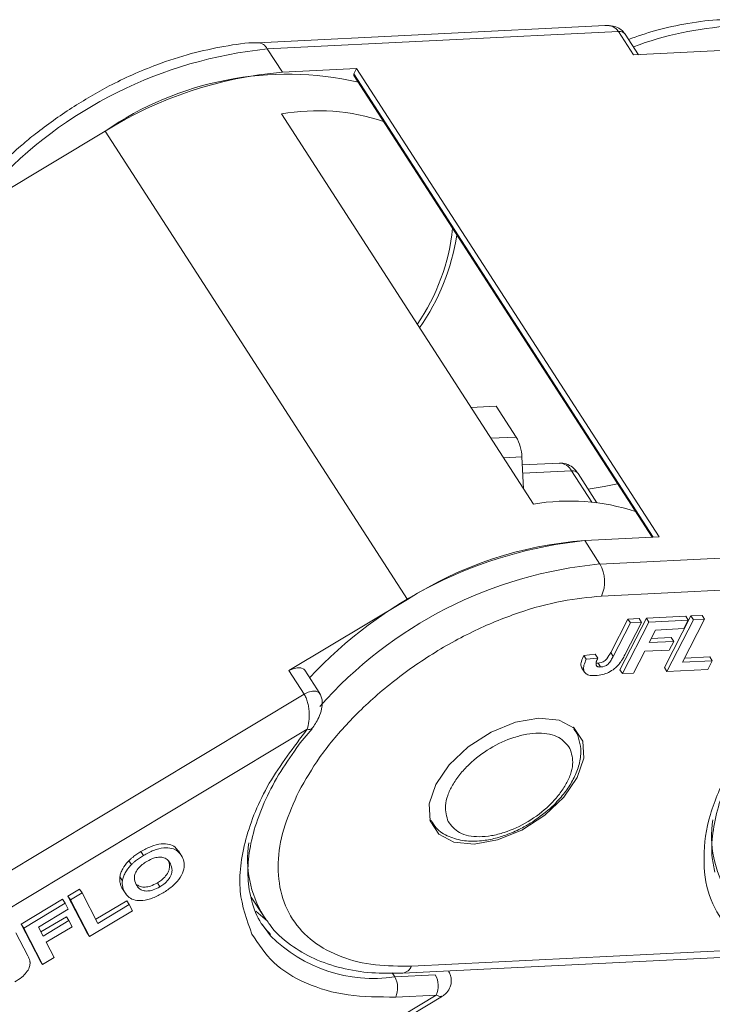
# Model space of a CAD drawing. Header units: millimetres. Extents: x 3378 to 3879, y -297 to 55.
# Tile 22 of 31: x 3661 to 3682, y -1 to 29. Entities that reach past the tile are written whole.
import ezdxf

# ---------------------------------------------------------------- set-up
doc = ezdxf.new("R2010")
doc.units = ezdxf.units.MM

msp = doc.modelspace()

# ---------------------------------------------------------------- linework, layer by layer
at = {"color": 7, "linetype": 'Continuous', "lineweight": 15}
for p, q in [((3678.843, 29.285), (3668.099, 28.753)), ((3668.396, 28.561), (3679.259, 29.099)), ((3679.259, 29.099), (3679.727, 28.375)), ((3679.875, 28.382), (3679.465, 29.018)), ((3668.863, 27.837), (3668.396, 28.561)), ((3679.727, 28.375), (3683.216, 28.547)), ((3671.16, 27.951), (3668.863, 27.837)), ((3671.073, 27.742), (3680.297, 13.452)), ((3671.16, 27.951), (3671.076, 27.786)), ((3680.327, 13.453), (3671.076, 27.786)), ((3680.511, 13.462), (3671.16, 27.951)), ((3676.626, 14.477), (3668.833, 26.551)), ((3659.716, 23.813), (3663.379, 26.016)), ((3663.379, 26.016), (3672.731, 11.527)), ((3674.693, 17.471), (3675.475, 17.51)), ((3676.093, 16.553), (3675.475, 17.51)), ((3675.311, 16.514), (3676.093, 16.553)), ((3676.272, 15.939), (3675.701, 15.91)), ((3676.321, 14.949), (3676.272, 15.939)), ((3677.433, 15.747), (3676.285, 15.69)), ((3676.297, 15.432), (3677.804, 15.507)), ((3677.804, 15.507), (3678.429, 14.539)), ((3678.593, 14.522), (3678.01, 15.426)), ((3678.215, 13.349), (3680.511, 13.462)), ((3678.682, 12.624), (3678.215, 13.349)), ((3689.545, 13.162), (3678.682, 12.624)), ((3678.731, 11.63), (3689.213, 12.149)), ((3672.731, 11.527), (3669.067, 9.325)), ((3680.121, 10.951), (3681.34, 11.011)), ((3680.68, 9.421), (3681.5, 11.019)), ((3681.34, 11.011), (3681.418, 10.891)), ((3681.5, 11.019), (3681.845, 11.036)), ((3681.5, 11.019), (3681.578, 10.899)), ((3681.845, 11.036), (3681.923, 10.916)), ((3679.017, 9.888), (3679.548, 10.923)), ((3679.095, 9.767), (3679.626, 10.802)), ((3679.301, 9.353), (3680.121, 10.951)), ((3679.379, 9.232), (3680.199, 10.83)), ((3679.971, 10.819), (3679.454, 9.811)), ((3679.548, 10.923), (3679.893, 10.94)), ((3679.548, 10.923), (3679.626, 10.802)), ((3679.626, 10.802), (3679.971, 10.819)), ((3679.893, 10.94), (3679.971, 10.819)), ((3680.121, 10.951), (3680.199, 10.83)), ((3680.199, 10.83), (3681.418, 10.891)), ((3680.757, 9.3), (3681.578, 10.899)), ((3681.923, 10.916), (3681.239, 9.584)), ((3681.418, 10.891), (3681.281, 10.624)), ((3681.578, 10.899), (3681.923, 10.916)), ((3680.407, 10.581), (3680.208, 10.192)), ((3681.281, 10.624), (3680.407, 10.581)), ((3680.208, 10.192), (3680.967, 10.229)), ((3680.273, 10.32), (3680.889, 10.35)), ((3680.967, 10.229), (3680.83, 9.963)), ((3680.889, 10.35), (3680.967, 10.229)), ((3678.185, 9.797), (3678.541, 9.834)), ((3678.185, 9.797), (3678.263, 9.676)), ((3678.541, 9.834), (3678.619, 9.714)), ((3679.095, 9.767), (3679.017, 9.888)), ((3680.071, 9.925), (3679.724, 9.249)), ((3680.83, 9.963), (3680.071, 9.925)), ((3681.305, 9.712), (3682.081, 9.75)), ((3682.081, 9.75), (3682.159, 9.629)), ((3678.619, 9.714), (3678.263, 9.676)), ((3678.625, 9.559), (3678.703, 9.438)), ((3681.239, 9.584), (3682.159, 9.629)), ((3682.159, 9.629), (3682.022, 9.363)), ((3669.067, 9.325), (3669.535, 8.6)), ((3670.022, 8.613), (3669.554, 9.337)), ((3678.128, 9.403), (3678.206, 9.283)), ((3679.301, 9.353), (3679.379, 9.232)), ((3679.724, 9.249), (3679.379, 9.232)), ((3680.68, 9.421), (3680.757, 9.3)), ((3682.022, 9.363), (3680.757, 9.3)), ((3669.535, 8.6), (3658.13, 1.743)), ((3658.629, 0.898), (3669.633, 7.514)), ((3677.854, 7.581), (3677.897, 7.521)), ((3677.897, 7.521), (3677.862, 7.575)), ((3677.897, 7.521), (3677.939, 7.448)), ((3673.453, 4.669), (3673.423, 4.721)), ((3673.426, 4.711), (3673.461, 4.658)), ((3664.488, 3.728), (3664.566, 3.607)), ((3665.724, 3.629), (3665.647, 3.75)), ((3664.114, 3.445), (3664.192, 3.324)), ((3663.836, 2.943), (3663.914, 2.822)), ((3664.996, 2.759), (3665.074, 2.638)), ((3662.23, 2.351), (3662.592, 2.569)), ((3662.308, 2.23), (3662.67, 2.448)), ((3662.592, 2.569), (3662.67, 2.448)), ((3662.67, 2.448), (3663.159, 1.505)), ((3663.901, 2.605), (3663.979, 2.484)), ((3663.94, 2.54), (3664.018, 2.42)), ((3660.783, 1.481), (3662.063, 2.25)), ((3662.063, 2.25), (3662.141, 2.129)), ((3662.816, 1.22), (3662.23, 2.351)), ((3662.23, 2.351), (3662.308, 2.23)), ((3662.894, 1.099), (3662.308, 2.23)), ((3663.092, 1.633), (3664.047, 2.207)), ((3664.047, 2.207), (3664.124, 2.086)), ((3667.901, 2.318), (3668.275, 1.738)), ((3660.861, 1.36), (3662.141, 2.129)), ((3662.238, 1.941), (3661.321, 1.389)), ((3662.141, 2.129), (3662.238, 1.941)), ((3664.222, 1.897), (3662.894, 1.099)), ((3663.159, 1.505), (3664.124, 2.086)), ((3664.124, 2.086), (3664.222, 1.897)), ((3668.405, 1.577), (3668.046, 1.887)), ((3661.397, 1.241), (3662.182, 1.713)), ((3661.463, 1.114), (3662.26, 1.593)), ((3662.182, 1.713), (3662.26, 1.593)), ((3662.26, 1.593), (3662.358, 1.404)), ((3668.346, 1.633), (3668.275, 1.738)), ((3661.369, 0.349), (3660.783, 1.481)), ((3660.783, 1.481), (3660.861, 1.36)), ((3661.447, 0.229), (3660.861, 1.36)), ((3661.321, 1.389), (3661.463, 1.114)), ((3662.358, 1.404), (3661.561, 0.925)), ((3662.816, 1.22), (3662.894, 1.099)), ((3668.5, 1.122), (3668.244, 1.462)), ((3660.621, 1.216), (3660.99, 0.503)), ((3661.561, 0.925), (3661.809, 0.446)), ((3672.86, 0.186), (3683.143, 0.695)), ((3661.369, 0.349), (3661.447, 0.229)), ((3661.809, 0.446), (3661.447, 0.229)), ((3672.583, -0.034), (3683.107, 0.487)), ((3674.002, 0.027), (3673.996, 0.036)), ((3673.996, 0.036), (3674.002, 0.027)), ((3672.258, -0.028), (3672.337, -0.151)), ((3673.591, -0.089), (3672.337, -0.151)), ((3662.826, -7.202), (3673.622, -0.711)), ((3662.877, -7.322), (3673.816, -0.745)), ((3673.622, -0.711), (3672.368, -0.773))]:
    msp.add_line(p, q, dxfattribs=at)
at = {"color": 7, "linetype": 'Continuous', "lineweight": 15, "flags": 128}
for points in [[(3679.229, 15.106), (3678.815, 15.02), (3678.323, 14.941)], [(3669.554, 9.337), (3669.522, 9.373), (3669.437, 9.412), (3669.325, 9.416), (3669.197, 9.386), (3669.067, 9.325)], [(3669.535, 8.6), (3669.664, 8.662), (3669.792, 8.692), (3669.905, 8.687), (3669.99, 8.648), (3670.024, 8.61)], [(3677.984, 6.016), (3677.568, 5.409), (3676.978, 4.85), (3676.273, 4.394), (3675.52, 4.087), (3674.795, 3.958), (3674.168, 4.02), (3673.7, 4.267), (3673.437, 4.674), (3673.405, 5.202), (3673.607, 5.8), (3674.023, 6.408), (3674.613, 6.967), (3675.318, 7.422), (3676.071, 7.729), (3676.796, 7.858), (3677.423, 7.796), (3677.892, 7.549), (3678.154, 7.142), (3678.186, 6.614), (3677.984, 6.016)]]:
    msp.add_lwpolyline(points, dxfattribs=at)
at = {"color": 7, "linetype": 'Continuous', "lineweight": 15}
for centre, radius, start, end in [((3683.453, 18.535), 10.76, 93.7576, 110.3133), ((3679.296, 28.891), 0.211, 36.974, 100.011), ((3668.092, 28.416), 0.337, 25.5699, 88.933), ((3669.773, 15.144), 13.487, 95.8602, 137.1461), ((3669.874, 15.628), 12.251, 94.7299, 122.0133), ((3669.007, 17.908), 9.869, 77.0902, 124.7637), ((3671.112, 27.762), 0.0433, 146.4779, 207.8845), ((3669.953, 20.14), 6.507, 71.748, 99.9081), ((3667.75, 23.664), 6.41, 325.553, 354.1508), ((3667.444, 23.868), 6.897, 325.1848, 351.1483), ((3675.003, 15.901), 1.27, 1.6929, 30.8826), ((3677.411, 15.305), 0.443, 27.2197, 87.1444), ((3677.837, 15.288), 0.221, 38.5302, 98.4549), ((3677.746, 8.067), 6.507, 71.748, 99.9081), ((3679.592, -0.068), 13.487, 95.8602, 137.1461), ((3679.069, 1.61), 11.77, 94.161, 122.5822), ((3679.93, -0.543), 13.227, 95.4145, 138.5458), ((3677.747, 12.08), 1.082, 335.4428, 30.2318), ((3669.689, 7.63), 0.129, 244.0851, 313.3033), ((3685.56, 4.211), 3.422, 171.6495, 211.0055), ((3671.208, 3.501), 3.422, 171.6495, 211.0055), ((3671.674, 4.271), 4.471, 224.768, 278.5197), ((3672.53, 0.317), 0.355, 278.726, 338.441), ((3671.753, -0.492), 0.676, 335.4428, 30.2318), ((3673.007, -0.43), 0.676, 335.4428, 30.2318)]:
    msp.add_arc(centre, radius, start, end, dxfattribs=at)
for points, knots in [([(3679.461, 29.024), (3679.431, 29.061), (3679.377, 29.131), (3679.251, 29.215), (3679.072, 29.283), (3678.924, 29.284), (3678.84, 29.285)], [0, 0, 0, 0, 0.206269, 0.38248, 0.648247, 1, 1, 1, 1]), ([(3679.259, 29.099), (3679.234, 29.131), (3679.183, 29.196), (3679.074, 29.255), (3678.959, 29.286), (3678.88, 29.284), (3678.843, 29.282)], [0, 0, 0, 0, 0.2590884, 0.5297243, 0.7801504, 1, 1, 1, 1]), ([(3682.45, 29.462), (3682.441, 29.462), (3682.11, 29.466), (3681.421, 29.358), (3680.465, 29.166), (3679.846, 28.953), (3679.568, 28.857)], [0, 0, 0, 0, 0.0104294, 0.3711195, 0.7186308, 1, 1, 1, 1]), ([(3668.098, 28.751), (3668.088, 28.751), (3667.758, 28.756), (3667.069, 28.65), (3666.037, 28.432), (3665.079, 28.12), (3664.231, 27.771), (3663.341, 27.344), (3662.733, 26.974), (3662.35, 26.74)], [0, 0, 0, 0, 0.005232, 0.186186, 0.360529, 0.541086, 0.673021, 0.794048, 1, 1, 1, 1]), ([(3662.35, 26.74), (3661.968, 26.479), (3661.431, 26.113), (3660.706, 25.509), (3660.197, 25.049), (3659.868, 24.691), (3659.736, 24.548)], [0, 0, 0, 0, 0.397529, 0.558492, 0.823776, 1, 1, 1, 1]), ([(3678.006, 15.422), (3677.978, 15.464), (3677.911, 15.568), (3677.75, 15.683), (3677.576, 15.753), (3677.469, 15.74), (3677.437, 15.736)], [0, 0, 0, 0, 0.216234, 0.535795, 0.860612, 1, 1, 1, 1]), ([(3678.731, 11.63), (3678.33, 11.592), (3677.504, 11.514), (3676.143, 11.136), (3674.721, 10.551), (3673.313, 9.756), (3672.008, 8.8), (3670.889, 7.745), (3669.985, 6.661), (3669.573, 5.94), (3669.373, 5.59)], [0, 0, 0, 0, 0.116516, 0.240011, 0.368641, 0.5, 0.631359, 0.759989, 0.883484, 1, 1, 1, 1]), ([(3678.135, 9.407), (3678.123, 9.426), (3678.088, 9.481), (3678.106, 9.62), (3678.158, 9.735), (3678.185, 9.797)], [0, 0, 0, 0, 0.194074, 0.569846, 1, 1, 1, 1]), ([(3678.625, 9.559), (3678.656, 9.562), (3678.707, 9.567), (3678.783, 9.595), (3678.847, 9.636), (3678.937, 9.736), (3678.982, 9.822), (3679.017, 9.888)], [0, 0, 0, 0, 0.184762, 0.299719, 0.415222, 0.547977, 1, 1, 1, 1]), ([(3679.095, 9.767), (3679.073, 9.728), (3679.03, 9.648), (3678.964, 9.549), (3678.884, 9.486), (3678.813, 9.454), (3678.752, 9.441), (3678.714, 9.439), (3678.703, 9.438)], [0, 0, 0, 0, 0.2722235, 0.5466231, 0.6591264, 0.7710806, 0.9347916, 1, 1, 1, 1]), ([(3679.454, 9.811), (3679.442, 9.79), (3679.42, 9.747), (3679.387, 9.69), (3679.356, 9.639), (3679.326, 9.594), (3679.295, 9.55), (3679.271, 9.52), (3679.259, 9.506)], [0, 0, 0, 0, 0.20827, 0.416707, 0.561481, 0.706573, 0.852825, 1, 1, 1, 1]), ([(3678.544, 9.171), (3678.471, 9.171), (3678.348, 9.173), (3678.225, 9.241), (3678.17, 9.347), (3678.182, 9.498), (3678.235, 9.614), (3678.263, 9.676)], [0, 0, 0, 0, 0.24093, 0.409491, 0.578642, 0.775105, 1, 1, 1, 1]), ([(3679.259, 9.506), (3679.219, 9.465), (3679.131, 9.375), (3678.957, 9.267), (3678.749, 9.19), (3678.618, 9.178), (3678.544, 9.171)], [0, 0, 0, 0, 0.206429, 0.456722, 0.693973, 1, 1, 1, 1]), ([(3678.564, 9.517), (3678.563, 9.529), (3678.562, 9.554), (3678.57, 9.591), (3678.582, 9.625), (3678.593, 9.654), (3678.605, 9.684), (3678.614, 9.704), (3678.619, 9.714)], [0, 0, 0, 0, 0.205288, 0.416473, 0.561717, 0.70725, 0.853541, 1, 1, 1, 1]), ([(3678.703, 9.438), (3678.689, 9.438), (3678.659, 9.437), (3678.625, 9.445), (3678.6, 9.458), (3678.582, 9.473), (3678.57, 9.493), (3678.566, 9.509), (3678.564, 9.517)], [0, 0, 0, 0, 0.199415, 0.404779, 0.549305, 0.697938, 0.847272, 1, 1, 1, 1]), ([(3678.566, 9.564), (3678.58, 9.561), (3678.598, 9.558), (3678.62, 9.559), (3678.625, 9.559)], [0, 0, 0, 0, 0.7460011, 1, 1, 1, 1]), ([(3682.242, 3.088), (3682.208, 3.234), (3682.123, 3.604), (3682.156, 4.286), (3682.32, 5.099), (3682.632, 5.946), (3683.076, 6.804), (3683.638, 7.649), (3684.303, 8.468), (3684.934, 9.133), (3685.361, 9.512), (3685.508, 9.643)], [0, 0, 0, 0, 0.083598, 0.211712, 0.337016, 0.460868, 0.583458, 0.704213, 0.820912, 0.937959, 1, 1, 1, 1]), ([(3669.633, 7.514), (3669.653, 7.592), (3669.691, 7.748), (3669.697, 7.997), (3669.676, 8.199), (3669.644, 8.349), (3669.599, 8.488), (3669.556, 8.564), (3669.535, 8.6)], [0, 0, 0, 0, 0.247995, 0.498151, 0.630033, 0.748815, 0.87713, 1, 1, 1, 1]), ([(3669.774, 7.532), (3669.812, 7.581), (3669.89, 7.683), (3669.999, 7.888), (3670.08, 8.118), (3670.102, 8.331), (3670.082, 8.494), (3670.044, 8.569), (3670.024, 8.61)], [0, 0, 0, 0, 0.173594, 0.357982, 0.584116, 0.751826, 0.866272, 1, 1, 1, 1]), ([(3667.922, 1.174), (3667.764, 1.602), (3667.443, 2.472), (3667.655, 4.094), (3668.347, 5.823), (3669.209, 6.957), (3669.633, 7.514)], [0, 0, 0, 0, 0.245823, 0.5, 0.754177, 1, 1, 1, 1]), ([(3669.309, 6.943), (3669.31, 6.944), (3669.442, 7.143), (3669.614, 7.337), (3669.785, 7.53)], [0, 0, 0, 0, 0.005714, 1, 1, 1, 1]), ([(3673.99, 4.655), (3673.942, 4.812), (3673.867, 5.055), (3673.965, 5.46), (3674.115, 5.786), (3674.339, 6.114), (3674.707, 6.514), (3675.273, 6.946), (3675.912, 7.239), (3676.422, 7.366), (3676.798, 7.399), (3677.134, 7.366), (3677.505, 7.243), (3677.658, 7.047), (3677.757, 6.92)], [0, 0, 0, 0, 0.119721, 0.184895, 0.25, 0.315174, 0.380279, 0.5, 0.619721, 0.684895, 0.75, 0.815174, 0.880279, 1, 1, 1, 1]), ([(3678.017, 7.239), (3678.013, 7.267), (3677.995, 7.373), (3677.925, 7.455), (3677.873, 7.514)], [0, 0, 0, 0, 0.267393, 1, 1, 1, 1]), ([(3676.606, 4.652), (3676.813, 4.8), (3677.102, 5.008), (3677.451, 5.368), (3677.703, 5.684), (3677.926, 6.072), (3678.066, 6.481), (3678.117, 6.884), (3678.049, 7.128), (3678.017, 7.239)], [0, 0, 0, 0, 0.211427, 0.296075, 0.433999, 0.573104, 0.720112, 0.872297, 1, 1, 1, 1]), ([(3668.492, 1.167), (3668.413, 1.253), (3668.161, 1.523), (3667.924, 2.073), (3667.779, 2.8), (3667.801, 3.574), (3667.968, 4.389), (3668.281, 5.235), (3668.718, 6.093), (3669.113, 6.661), (3669.309, 6.943)], [0, 0, 0, 0, 0.070088, 0.222415, 0.360023, 0.492237, 0.621552, 0.749367, 0.875881, 1, 1, 1, 1]), ([(3677.757, 6.92), (3677.805, 6.762), (3677.88, 6.519), (3677.782, 6.114), (3677.632, 5.788), (3677.408, 5.461), (3677.04, 5.061), (3676.474, 4.629), (3675.835, 4.336), (3675.325, 4.209), (3674.949, 4.176), (3674.613, 4.209), (3674.242, 4.332), (3674.089, 4.528), (3673.99, 4.655)], [0, 0, 0, 0, 0.119721, 0.184895, 0.25, 0.315174, 0.380279, 0.5, 0.619721, 0.684895, 0.75, 0.815174, 0.880279, 1, 1, 1, 1]), ([(3682.591, 1.395), (3682.394, 1.706), (3681.995, 2.335), (3681.849, 3.534), (3682.025, 4.853), (3682.442, 5.786), (3682.649, 6.247)], [0, 0, 0, 0, 0.247221, 0.5, 0.752779, 1, 1, 1, 1]), ([(3669.373, 5.59), (3669.215, 5.242), (3668.889, 4.525), (3668.699, 3.477), (3668.765, 2.48), (3669.131, 1.607), (3669.776, 0.914), (3670.656, 0.443), (3671.69, 0.184), (3672.477, 0.185), (3672.86, 0.186)], [0, 0, 0, 0, 0.116516, 0.240011, 0.368641, 0.5, 0.631359, 0.759989, 0.883484, 1, 1, 1, 1]), ([(3673.47, 4.686), (3673.514, 4.609), (3673.639, 4.392), (3674.005, 4.173), (3674.484, 4.043), (3674.979, 4.043), (3675.436, 4.127), (3675.863, 4.263), (3676.253, 4.437), (3676.501, 4.588), (3676.606, 4.652)], [0, 0, 0, 0, 0.088273, 0.248095, 0.402697, 0.557841, 0.678656, 0.783363, 0.908546, 1, 1, 1, 1]), ([(3664.488, 3.728), (3664.592, 3.785), (3664.801, 3.9), (3665.114, 3.976), (3665.369, 3.96), (3665.548, 3.878), (3665.609, 3.786), (3665.638, 3.744)], [0, 0, 0, 0, 0.220633, 0.44376, 0.641794, 0.836877, 1, 1, 1, 1]), ([(3664.114, 3.445), (3664.135, 3.464), (3664.176, 3.504), (3664.239, 3.556), (3664.301, 3.604), (3664.362, 3.647), (3664.424, 3.688), (3664.467, 3.715), (3664.488, 3.728)], [0, 0, 0, 0, 0.185429, 0.37219, 0.527708, 0.683877, 0.841678, 1, 1, 1, 1]), ([(3664.566, 3.607), (3664.67, 3.664), (3664.879, 3.779), (3665.191, 3.855), (3665.448, 3.839), (3665.648, 3.743), (3665.722, 3.628), (3665.763, 3.564)], [0, 0, 0, 0, 0.203933, 0.41017, 0.593215, 0.773531, 1, 1, 1, 1]), ([(3663.836, 2.943), (3663.845, 2.984), (3663.862, 3.065), (3663.936, 3.227), (3664.028, 3.357), (3664.106, 3.436), (3664.114, 3.445)], [0, 0, 0, 0, 0.2509, 0.502162, 0.946531, 1, 1, 1, 1]), ([(3664.192, 3.324), (3664.213, 3.343), (3664.253, 3.383), (3664.317, 3.435), (3664.379, 3.483), (3664.44, 3.526), (3664.502, 3.568), (3664.545, 3.594), (3664.566, 3.607)], [0, 0, 0, 0, 0.185429, 0.37219, 0.527708, 0.683877, 0.841678, 1, 1, 1, 1]), ([(3664.338, 2.71), (3664.311, 2.774), (3664.27, 2.875), (3664.304, 3.052), (3664.392, 3.197), (3664.521, 3.326), (3664.621, 3.39), (3664.668, 3.421)], [0, 0, 0, 0, 0.319417, 0.499226, 0.680002, 0.847806, 1, 1, 1, 1]), ([(3664.668, 3.421), (3664.748, 3.463), (3664.882, 3.534), (3665.069, 3.564), (3665.221, 3.543), (3665.33, 3.465), (3665.377, 3.388), (3665.398, 3.352)], [0, 0, 0, 0, 0.241919, 0.409044, 0.576174, 0.800887, 1, 1, 1, 1]), ([(3665.321, 3.472), (3665.347, 3.408), (3665.389, 3.306), (3665.354, 3.126), (3665.263, 2.976), (3665.135, 2.848), (3665.038, 2.786), (3664.996, 2.759)], [0, 0, 0, 0, 0.319264, 0.504624, 0.690858, 0.864593, 1, 1, 1, 1]), ([(3665.398, 3.352), (3665.425, 3.287), (3665.466, 3.185), (3665.432, 3.005), (3665.34, 2.855), (3665.213, 2.728), (3665.116, 2.665), (3665.074, 2.638)], [0, 0, 0, 0, 0.319264, 0.504624, 0.690858, 0.864593, 1, 1, 1, 1]), ([(3665.763, 3.564), (3665.79, 3.5), (3665.843, 3.372), (3665.818, 3.127), (3665.68, 2.872), (3665.453, 2.633), (3665.269, 2.513), (3665.172, 2.45)], [0, 0, 0, 0, 0.204609, 0.411109, 0.621842, 0.801311, 1, 1, 1, 1]), ([(3663.914, 2.822), (3663.923, 2.863), (3663.94, 2.945), (3664.014, 3.106), (3664.106, 3.236), (3664.184, 3.315), (3664.192, 3.324)], [0, 0, 0, 0, 0.2509, 0.502162, 0.946531, 1, 1, 1, 1]), ([(3663.901, 2.605), (3663.894, 2.62), (3663.878, 2.651), (3663.86, 2.701), (3663.844, 2.755), (3663.834, 2.814), (3663.829, 2.876), (3663.834, 2.921), (3663.836, 2.943)], [0, 0, 0, 0, 0.15395, 0.308181, 0.478699, 0.649961, 0.824203, 1, 1, 1, 1]), ([(3663.979, 2.484), (3663.972, 2.499), (3663.956, 2.53), (3663.938, 2.58), (3663.922, 2.634), (3663.912, 2.693), (3663.907, 2.755), (3663.912, 2.8), (3663.914, 2.822)], [0, 0, 0, 0, 0.15395, 0.308181, 0.478699, 0.649961, 0.824203, 1, 1, 1, 1]), ([(3664.996, 2.759), (3664.926, 2.721), (3664.798, 2.654), (3664.615, 2.622), (3664.465, 2.634), (3664.397, 2.678), (3664.362, 2.7)], [0, 0, 0, 0, 0.288579, 0.522484, 0.755563, 1, 1, 1, 1]), ([(3665.172, 2.45), (3665.069, 2.393), (3664.86, 2.278), (3664.549, 2.2), (3664.295, 2.214), (3664.094, 2.306), (3664.02, 2.421), (3663.979, 2.484)], [0, 0, 0, 0, 0.205416, 0.413489, 0.592452, 0.772931, 1, 1, 1, 1]), ([(3665.074, 2.638), (3665.004, 2.601), (3664.876, 2.533), (3664.693, 2.501), (3664.544, 2.514), (3664.417, 2.583), (3664.367, 2.663), (3664.338, 2.71)], [0, 0, 0, 0, 0.213943, 0.387352, 0.56015, 0.741367, 1, 1, 1, 1]), ([(3668.372, 1.626), (3668.404, 1.572), (3668.586, 1.263), (3669.081, 0.84), (3669.829, 0.39), (3670.679, 0.106), (3671.597, -0.048), (3672.259, -0.037), (3672.584, -0.032)], [0, 0, 0, 0, 0.043521, 0.249223, 0.43847, 0.628956, 0.818438, 1, 1, 1, 1]), ([(3672.368, -0.773), (3671.862, -0.771), (3670.84, -0.767), (3669.566, -0.384), (3668.534, 0.243), (3668.125, 0.866), (3667.922, 1.174)], [0, 0, 0, 0, 0.247221, 0.5, 0.752779, 1, 1, 1, 1]), ([(3660.99, 0.503), (3660.998, 0.487), (3661.013, 0.457), (3661.031, 0.414), (3661.044, 0.375), (3661.053, 0.339), (3661.06, 0.303), (3661.06, 0.276), (3661.061, 0.263)], [0, 0, 0, 0, 0.20827, 0.416707, 0.561481, 0.706573, 0.852825, 1, 1, 1, 1]), ([(3661.061, 0.263), (3661.055, 0.222), (3661.042, 0.133), (3660.951, -0.016), (3660.795, -0.173), (3660.663, -0.258), (3660.589, -0.306)], [0, 0, 0, 0, 0.206429, 0.456722, 0.693973, 1, 1, 1, 1]), ([(3673.831, -0.734), (3673.873, -0.702), (3673.966, -0.631), (3674.051, -0.485), (3674.088, -0.336), (3674.089, -0.208), (3674.062, -0.078), (3674.019, -0.004), (3673.999, 0.032)], [0, 0, 0, 0, 0.19564, 0.433221, 0.569326, 0.713037, 0.858819, 1, 1, 1, 1]), ([(3673.808, -0.733), (3673.795, -0.743), (3673.761, -0.77), (3673.675, -0.733), (3673.622, -0.711)], [0, 0, 0, 0, 0.383448, 1, 1, 1, 1])]:
    msp.add_open_spline(points, degree=3, knots=knots, dxfattribs=at)

doc.saveas('drawing.dxf')
